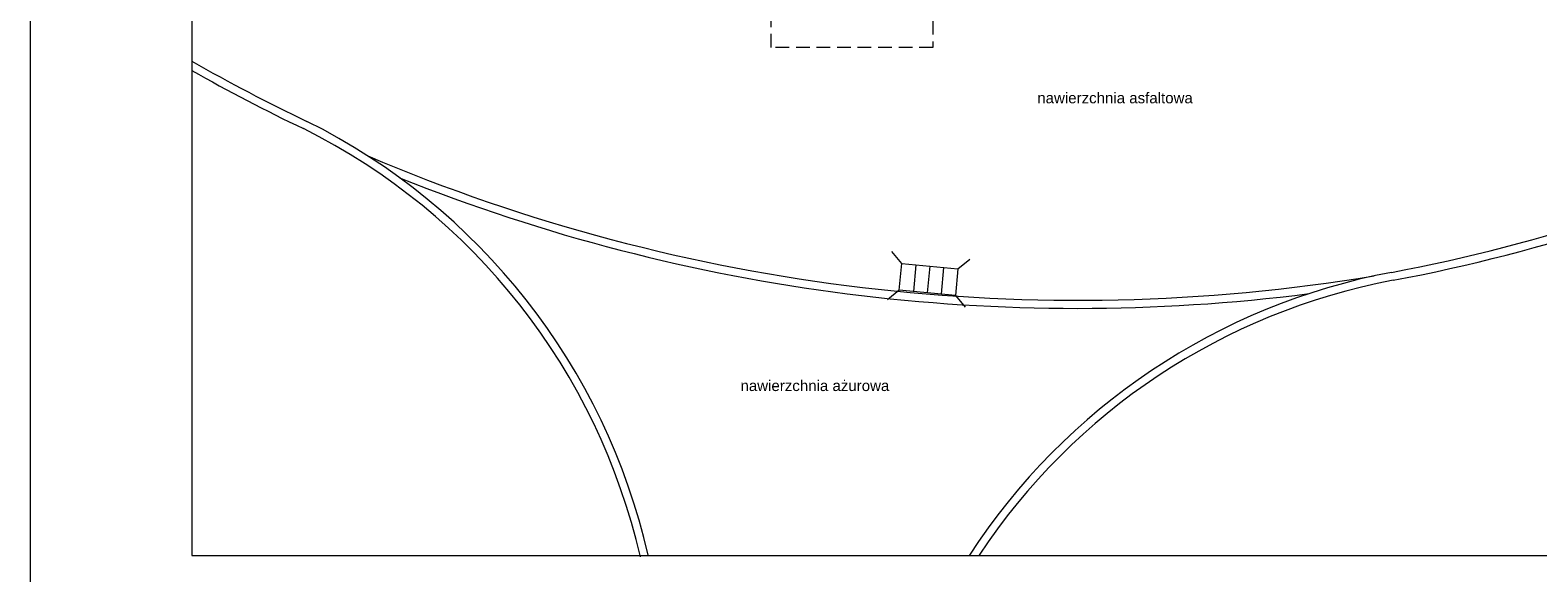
# Model space of a CAD drawing. Header units: millimetres. Extents: x 14041 to 23361, y -6349 to 12956.
# Tile 100 of 106: x 19155 to 21955, y 10016 to 11023. Entities that reach past the tile are written whole.
import ezdxf

# ---------------------------------------------------------------- set-up
doc = ezdxf.new("R2010")
doc.units = ezdxf.units.MM
doc.linetypes.add('KRESKOWA', pattern=[19.05, 12.7, -6.35])
for name, color, linetype, lineweight in [('_s-kan-sanit', 34, 'Continuous', 40), ('_s-kan.deszczowa', 94, 'Continuous', 30), ('A-rzędne projektowane', 7, 'Continuous', 20), ('A-Tabelka', 7, 'Continuous', 18), ('A-teren', 7, 'Continuous', 30)]:
    doc.layers.add(name, color=color, linetype=linetype, lineweight=lineweight)
doc.styles.add('OP.3', font='arial.ttf', dxfattribs={"height": 16})

msp = doc.modelspace()

# ---------------------------------------------------------------- linework, layer by layer
at = {"layer": '_s-kan-sanit', "linetype": 'KRESKOWA', "lineweight": 15, "ltscale": 2}
msp.add_lwpolyline([(20531.24, 11231.14), (20831.24, 11231.14), (20831.24, 10991.14), (20531.24, 10991.14)], close=True, dxfattribs=at)
at = {"layer": '_s-kan.deszczowa', "lineweight": 15, "ltscale": 0.25}
for p, q in [((20773.33, 10590.36), (20755.31, 10612.17)), ((20799.75, 10587.86), (20795.02, 10538.08)), ((20825.6, 10585.4), (20820.87, 10535.63)), ((20877.86, 10580.44), (20899.66, 10598.46)), ((20851.26, 10582.97), (20846.53, 10533.19)), ((20768.61, 10540.59), (20746.81, 10522.57)), ((20873.14, 10530.66), (20891.16, 10508.86))]:
    msp.add_line(p, q, dxfattribs=at)
msp.add_lwpolyline([(20773.33, 10590.36), (20877.86, 10580.44), (20873.14, 10530.66), (20768.61, 10540.59)], close=True, dxfattribs=at)
at = {"layer": 'A-Tabelka'}
for points in [[(19154.85, 9986.18), (23354.85, 9986.18), (23354.85, 12956.18), (19154.85, 12956.18)], [(19454.85, 10047.93), (23292.85, 10047.93), (23292.85, 12894.43), (19454.85, 12894.43)]]:
    msp.add_lwpolyline(points, close=True, dxfattribs=at)
at = {"layer": 'A-teren', "lineweight": 18}
for centre, radius, start, end in [((21077.39, 13810.83), 3275.09, 240.30263, 244.52776), ((21077.39, 13810.83), 3290.09, 240.4515, 244.52776), ((19133, 9780.39), 1185, 12.90662, 63.47745), ((19133, 9780.39), 1200, 12.90662, 63.47745), ((21092.81, 13707.29), 3188.78, 280.66719, 296.04342), ((21092.81, 13707.29), 3203.78, 280.66719, 296.04342), ((21100.06, 13897.52), 3375.67, 247.01186, 279.38931), ((21100.06, 13897.52), 3390.67, 248.20209, 277.28687), ((21905.19, 9394.35), 1200, 100.66719, 146.97116), ((21905.19, 9394.35), 1185, 100.66719, 146.49837)]:
    msp.add_arc(centre, radius, start, end, dxfattribs=at)

# ---------------------------------------------------------------- texts
at = {"layer": 'A-rzędne projektowane', "char_height": 20, "attachment_point": 1, "style": 'OP.3'}
for s, insert in [('nawierzchnia asfaltowa ', (21025.1, 10907.61)), ('nawierzchnia ażurowa', (20473.96, 10373.27))]:
    msp.add_mtext_dynamic_manual_height_columns(s, width=674.9367, gutter_width=12.5, heights=[0], dxfattribs=dict(at, insert=insert))

doc.saveas('drawing.dxf')
